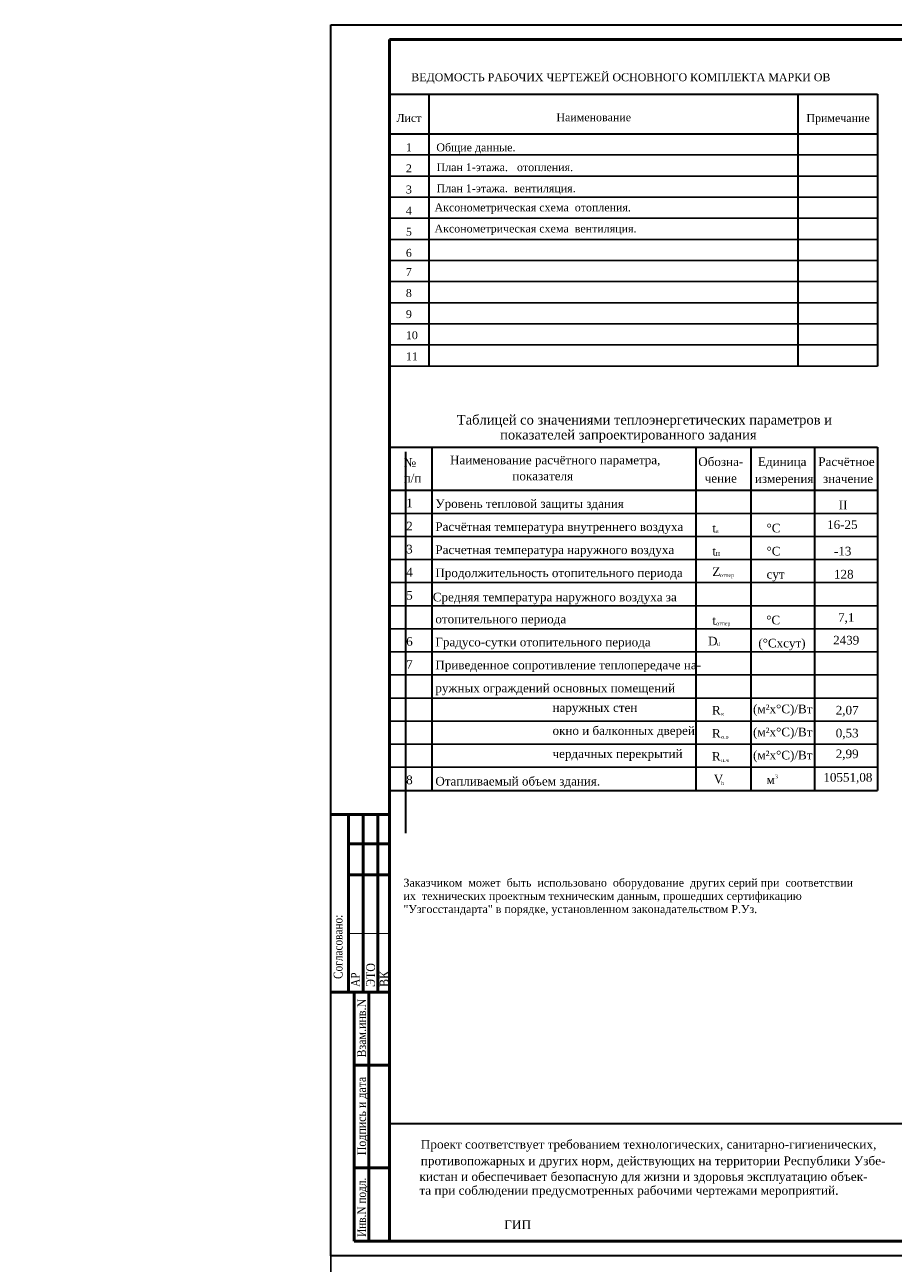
# Model space of a CAD drawing. Extents: x 4114239 to 5838486, y 780458 to 1383318.
# Tile 225 of 231: x 4513160 to 4542786, y 1341066 to 1383318. Entities that reach past the tile are written whole.
import ezdxf

# ---------------------------------------------------------------- set-up
doc = ezdxf.new("R2010")
doc.units = 0
doc.header["$MEASUREMENT"] = 0
doc.layers.add('7', color=7, linetype='Continuous')
doc.layers.add('Текст', color=250, linetype='Continuous')
for name, color, linetype, lineweight in [('Farmat', 7, 'Continuous', 30), ('text', 250, 'Continuous', 40), ('ОКНА', 142, 'Continuous', 35), ('Основные', 160, 'Continuous', 40), ('ПЛАН', 250, 'Continuous', 30), ('ТАБЛ', 7, 'Continuous', 35)]:
    doc.layers.add(name, color=color, linetype=linetype, lineweight=lineweight)
doc.layers.add('Text1', color=7, linetype='Continuous', lineweight=30, true_color=0x2216ca)
doc.styles.add('seviyorum', font='times.ttf')
doc.styles.add('TIMES', font='times.ttf', dxfattribs={"height": 3})
doc.styles.add('TIMES NEW', font='times.ttf')
doc.styles.add('Times New Roman', font='times.ttf', dxfattribs={"height": 300})
doc.styles.add('ГОСТ 250', font='isocpeui.ttf', dxfattribs={"height": 300})

msp = doc.modelspace()

# ---------------------------------------------------------------- linework, layer by layer
at = {"color": 0, "lineweight": 30}
for p, q in [((4525599.0499, 1380945.6481), (4542249.0499, 1380945.6481)), ((4526949.0499, 1380945.6481), (4526949.0499, 1371675.6481)), ((4539530.1674, 1380945.6481), (4539530.1674, 1371675.6481)), ((4542249.0499, 1380945.6481), (4542249.0499, 1371675.6481)), ((4525599.0499, 1379595.6481), (4542249.0499, 1379595.6481))]:
    msp.add_line(p, q, dxfattribs=at)
at = {"color": 0, "lineweight": 25}
for p, q in [((4525599.0499, 1378875.6481), (4542249.0499, 1378875.6481)), ((4525599.0499, 1378155.6481), (4542249.0499, 1378155.6481)), ((4525599.0499, 1377435.6481), (4542249.0499, 1377435.6481)), ((4525599.0499, 1376715.6481), (4542249.0499, 1376715.6481)), ((4525599.0499, 1375995.6481), (4542249.0499, 1375995.6481)), ((4525599.0499, 1375275.6481), (4542249.0499, 1375275.6481)), ((4525599.0499, 1374555.6481), (4542249.0499, 1374555.6481)), ((4525599.0499, 1373835.6481), (4542249.0499, 1373835.6481)), ((4525599.0499, 1373115.6481), (4542249.0499, 1373115.6481)), ((4525599.0499, 1372395.6481), (4542249.0499, 1372395.6481)), ((4525599.0499, 1371675.6481), (4542249.0499, 1371675.6481))]:
    msp.add_line(p, q, dxfattribs=at)
at = {"color": 0, "lineweight": 30, "ltscale": 40}
for p, q in [((4525586.3376, 1368911.3161), (4542249.0499, 1368911.3161)), ((4526150.7722, 1368749.9583), (4526150.7722, 1355737.3083)), ((4527051.2973, 1368911.3161), (4527051.2973, 1357199.9311)), ((4536050.6917, 1368911.3161), (4536050.6917, 1357199.9311)), ((4537926.0667, 1368911.3161), (4537926.0667, 1357199.9311)), ((4540098.4417, 1368911.3161), (4540098.4417, 1357199.9311)), ((4542249.0499, 1368911.3161), (4542249.0499, 1357199.9311)), ((4525586.3376, 1367435.0911), (4542249.0499, 1367435.0911)), ((4525586.3376, 1357199.9311), (4542249.0499, 1357199.9311))]:
    msp.add_line(p, q, dxfattribs=at)
at = {"color": 0, "lineweight": 25, "ltscale": 100}
for p, q in [((4525586.3376, 1366647.7711), (4542249.0499, 1366647.7711)), ((4525586.3376, 1365860.4511), (4542249.0499, 1365860.4511)), ((4525586.3376, 1365073.1311), (4542249.0499, 1365073.1311)), ((4525586.3376, 1364285.8111), (4542249.0499, 1364285.8111)), ((4525586.3376, 1363498.4911), (4542249.0499, 1363498.4911)), ((4525586.3376, 1362711.1711), (4542249.0499, 1362711.1711)), ((4525586.3376, 1361923.8511), (4542249.0499, 1361923.8511)), ((4525586.3376, 1361136.5311), (4542249.0499, 1361136.5311)), ((4525586.3376, 1361136.5311), (4542249.0499, 1361136.5311)), ((4525586.3376, 1360349.2111), (4542249.0499, 1360349.2111)), ((4525586.3376, 1359561.8911), (4542249.0499, 1359561.8911)), ((4525586.3376, 1358774.5711), (4542249.0499, 1358774.5711)), ((4525586.3376, 1357987.2511), (4542249.0499, 1357987.2511))]:
    msp.add_line(p, q, dxfattribs=at)
at = {"color": 0, "lineweight": 40, "const_width": 35}
msp.add_lwpolyline([(4524200.0769, 1352318.2963), (4525582.6197, 1352318.2963)], dxfattribs=at)
at = {"layer": '7', "ltscale": 0.001}
msp.add_lwpolyline([(4523599.0499, 1341318.2963), (4582999.0499, 1341318.2963), (4582999.0499, 1299318.2963), (4523599.0499, 1299318.2963)], close=True, dxfattribs=at)
at = {"layer": 'Farmat', "color": 0, "linetype": 'ByBlock', "lineweight": 30}
msp.add_line((4544099.0499, 1345818.2963), (4525599.0499, 1345818.2963), dxfattribs=at)
at = {"layer": 'ОКНА', "color": 0, "lineweight": 50}
for p, q in [((4523599.0499, 1356378.2963), (4525599.0499, 1356378.2963)), ((4524200.0769, 1356378.2963), (4524200.0769, 1350318.2963)), ((4524700.0769, 1356378.2963), (4524700.0769, 1350318.2963)), ((4525200.0769, 1356378.2963), (4525200.0769, 1350318.2963)), ((4523599.0499, 1350318.2963), (4525599.0499, 1350318.2963)), ((4524399.0499, 1341818.2963), (4524399.0499, 1350318.2963)), ((4524399.0499, 1350318.2963), (4525599.0499, 1350318.2963)), ((4524899.0499, 1350318.2963), (4524899.0499, 1341818.2963)), ((4524399.0499, 1347818.2963), (4525599.0499, 1347818.2963)), ((4524399.0499, 1344318.2963), (4525599.0499, 1344318.2963)), ((4524399.0499, 1341818.2963), (4525599.0499, 1341818.2963))]:
    msp.add_line(p, q, dxfattribs=at)
at = {"layer": 'ОКНА', "color": 0, "lineweight": 50, "const_width": 35}
msp.add_lwpolyline([(4523599.0499, 1356378.2963), (4525599.0499, 1356378.2963)], dxfattribs=at)
at = {"layer": 'ОКНА', "color": 0, "lineweight": 50}
for points in [[(4524200.0769, 1355378.2963), (4525582.6197, 1355378.2963)], [(4524200.0769, 1354318.2963), (4525582.6197, 1354318.2963)]]:
    msp.add_lwpolyline(points, dxfattribs=at)
at = {"layer": 'ПЛАН', "color": 0}
msp.add_lwpolyline([(4523599.0499, 1383318.2963), (4582999.0499, 1383318.2963), (4582999.0499, 1341318.2963), (4523599.0499, 1341318.2963)], close=True, dxfattribs=at)
at = {"layer": 'ПЛАН', "color": 0, "lineweight": 50}
msp.add_lwpolyline([(4525599.0499, 1382818.2963), (4582499.0499, 1382818.2963), (4582499.0499, 1341818.2963), (4525599.0499, 1341818.2963)], close=True, dxfattribs=at)

# ---------------------------------------------------------------- texts
at = {"color": 0, "lineweight": 30, "style": 'TIMES'}
for s, p in [('ВЕДОМОСТЬ РАБОЧИХ ЧЕРТЕЖЕЙ ОСНОВНОГО КОМПЛЕКТА МАРКИ ОВ', (4526343.5464, 1381392.9564)), ('Лист', (4525838.1998, 1380005.1239)), ('Наименование', (4531295.6881, 1380027.3524)), ('Примечание', (4539824.2442, 1380000.0978)), ('1', (4526160.7266, 1379003.3253)), ('2', (4526160.7266, 1378283.3253)), ('План 1-этажа.   отопления. ', (4527205.9281, 1378325.1029)), ('3', (4526160.7266, 1377563.3253)), ('План 1-этажа.  вентиляция. ', (4527205.9281, 1377605.1029)), ('4', (4526160.7266, 1376843.3253)), ('5', (4526160.7266, 1376123.3253)), ('6', (4526160.7266, 1375403.3253)), ('7', (4526160.7266, 1374751.5003)), ('8', (4526160.7266, 1374031.5003)), ('9', (4526160.7266, 1373311.5003)), ('10', (4526160.7266, 1372591.5003)), ('11', (4526160.7266, 1371871.5003))]:
    msp.add_text(s, height=270, dxfattribs=at).set_placement(p)
at = {"color": 0, "lineweight": 30, "style": 'seviyorum'}
for s, width, p in [('Согласовано:', 0.85, (4523997.602, 1350764.607)), ('АР', 0.85, (4524587.4146, 1350494.3178)), ('ЭТО', 0.9, (4525108.1931, 1350494.3178)), ('ВК', 0.9, (4525566.506, 1350494.3178))]:
    msp.add_text(s, height=300, rotation=90, dxfattribs=dict(at, width=width)).set_placement(p)
at = {"color": 0, "insert": (4527199.597, 1379270.2527), "char_height": 270, "width": 5974.7504, "attachment_point": 1, "style": 'TIMES'}
msp.add_mtext('Общие данные.', dxfattribs=at)
at = {"layer": 'text', "color": 0}
for s, height, style, p in [('Наименование расчётного параметра, ', 295.245, 'TIMES', (4527667.0879, 1368321.7779)), ('Обозна-', 295.245, 'TIMES', (4536135.4137, 1368263.7454)), ('Единица ', 295.245, 'TIMES', (4538173.1878, 1368263.7454)), ('Расчётное', 295.245, 'TIMES', (4540231.3312, 1368263.7454)), ('№', 295.245, 'TIMES', (4526086.2858, 1368240.1258)), ('п/п', 295.245, 'TIMES', (4526086.2858, 1367704.7482)), (' показателя', 295.245, 'TIMES', (4529683.0715, 1367776.7563)), ('чение', 295.245, 'TIMES', (4536355.3777, 1367699.8275)), ('измерения', 295.245, 'TIMES', (4538065.5019, 1367687.0335)), ('значение', 295.245, 'TIMES', (4540389.7793, 1367687.0335)), ('1', 295.245, 'TIMES', (4526170.9227, 1366856.4109)), ('Уровень тепловой защиты здания ', 295.245, 'TIMES', (4527166.8825, 1366834.7596)), ('II', 295.245, 'TIMES', (4540925.5125, 1366787.5204)), ('2', 295.245, 'TIMES', (4526170.9227, 1366069.0909)), ('Расчётная температура внутреннего воздуха', 295.245, 'TIMES', (4527166.8825, 1366047.4396)), ('t', 295.245, 'TIMES', (4536616.2414, 1366000.2004)), ('в', 131.22, 'TIMES', (4536733.1122, 1365982.4574)), ('%%DС', 295.245, 'TIMES', (4538465.1375, 1366000.2004)), ('16-25', 295.245, 'TIMES', (4540529.5125, 1366117.2004)), ('3', 295.245, 'TIMES', (4526170.9227, 1365281.7709)), ('Расчетная температура наружного воздуха', 295.245, 'TIMES', (4527166.8825, 1365260.1196)), ('t', 295.245, 'TIMES', (4536616.2414, 1365212.8804)), ('H', 131.22, 'TIMES', (4536733.1122, 1365195.1374)), ('%%DС', 295.245, 'TIMES', (4538465.1375, 1365212.8804)), ('-13', 295.245, 'TIMES', (4540764.9338, 1365212.8804)), ('4', 295.245, 'TIMES', (4526170.9227, 1364494.4509)), ('Продолжительность отопительного периода ', 295.245, 'TIMES', (4527166.8825, 1364472.7996)), ('Z', 295.245, 'TIMES', (4536616.2414, 1364516.0686)), ('отпер', 131.22, 'TIMES', (4536872.2603, 1364474.8546)), ('сут', 295.245, 'TIMES', (4538465.1375, 1364425.5604)), ('128', 295.245, 'TIMES', (4540764.9338, 1364425.5604)), ('5', 295.245, 'TIMES', (4526170.9227, 1363707.1309)), ('Средняя температура наружного воздуха за ', 295.245, 'TIMES', (4527078.309, 1363646.1136)), ('отопительного периода ', 295.245, 'TIMES', (4527166.8825, 1362898.1596)), ('t', 295.245, 'TIMES', (4536616.2414, 1362850.9204)), ('%%DС', 295.245, 'TIMES', (4538454.3118, 1362862.7302)), ('7,1', 295.245, 'TIMES', (4540903.8013, 1362948.9213)), ('отпер', 131.22, 'TIMES', (4536747.1448, 1362824.2135)), ('6', 295.245, 'TIMES', (4526170.9227, 1362132.4909)), ('Градусо-сутки отопительного периода ', 295.245, 'TIMES', (4527166.8825, 1362110.8396)), ('D', 295.245, 'TIMES', (4536468.4739, 1362143.9717)), ('d', 131.22, 'TIMES', (4536766.9424, 1362126.2287)), ('(%%DСxсут)', 295.245, 'TIMES', (4538184.4117, 1362075.4102)), ('2439', 295.245, 'TIMES', (4540735.0923, 1362175.8511)), ('7', 295.245, 'TIMES', (4526170.9227, 1361345.1709)), ('Приведенное сопротивление теплопередаче на-', 295.245, 'TIMES', (4527166.8825, 1361329.7397)), ('ружных ограждений основных помещений', 295.245, 'TIMES', (4527166.8825, 1360542.4197)), ('наружных стен ', 295.245, 'TIMES', (4531163.8924, 1359876.3095)), ('(м²х%%DС)/Вт', 295.245, 'TIMES', (4538002.3742, 1359829.0703)), ('R', 295.245, 'TIMES', (4536603.4739, 1359782.0117)), ('к', 131.22, 'TIMES', (4536917.5208, 1359744.4522)), ('2,07', 295.245, 'TIMES', (4540824.8406, 1359786.6884)), ('окно и балконных дверей ', 295.245, 'TIMES', (4531163.8924, 1359088.9895)), ('R', 295.245, 'TIMES', (4536603.4739, 1358994.6917)), ('(м²х%%DС)/Вт', 295.245, 'TIMES', (4538002.3742, 1359041.7503)), ('0,53', 295.245, 'TIMES', (4540824.8406, 1359006.1004)), ('о.о', 131.22, 'TIMES', (4536917.5208, 1358957.1322)), ('чердачных перекрытий ', 295.245, 'TIMES', (4531163.8924, 1358301.6695)), ('R', 295.245, 'TIMES', (4536603.4739, 1358207.3717)), ('(м²х%%DС)/Вт', 295.245, 'TIMES', (4538002.3742, 1358254.4303)), ('2,99', 295.245, 'TIMES', (4540824.8406, 1358297.5124)), ('п.ч', 131.22, 'TIMES', (4536917.5208, 1358169.8122)), ('8 ', 295.245, 'TIMES', (4526170.9227, 1357408.5709)), ('Отапливаемый объем здания.', 295.245, 'TIMES', (4527166.8825, 1357363.606)), ('V', 295.245, 'TIMES', (4536663.6662, 1357438.0012)), ('м', 295.245, 'TIMES', (4538465.1375, 1357414.7111)), ('3', 131.22, 'TIMES', (4538751.1374, 1357605.2268)), ('10551,08', 295.245, 'TIMES', (4540403.1291, 1357496.1176)), ('h', 131.22, 'TIMES', (4536917.5208, 1357382.4922)), ('Проект соответствует требованием технологических, санитарно-гигиенических,', 300, 'seviyorum', (4526667.9241, 1344973.5256)), ('противопожарных и других норм, действующих на территории Республики Узбе-', 300, 'seviyorum', (4526667.9241, 1344411.9178)), ('кистан и обеспечивает безопасную для жизни и здоровья эксплуатацию объек-', 300, 'seviyorum', (4526622.9547, 1343872.7744)), ('та при соблюдении предусмотренных рабочими чертежами мероприятий.', 300, 'seviyorum', (4526622.9547, 1343401.0239)), ('ГИП', 300, 'TIMES NEW', (4529515.7096, 1342229.9652))]:
    msp.add_text(s, height=height, dxfattribs=dict(at, style=style)).set_placement(p)
at = {"layer": 'Text1', "color": 0, "style": 'seviyorum'}
for s, p in [('Аксонометрическая схема  отопления. ', (4527137.8403, 1376951.9224)), ('Аксонометрическая схема  вентиляция. ', (4527137.8403, 1376231.9224))]:
    msp.add_text(s, height=270, dxfattribs=at).set_placement(p)
at = {"layer": 'Основные', "color": 0, "char_height": 351, "attachment_point": 1, "style": 'ГОСТ 250'}
for s, insert, width in [('\\pi1037;                                                                 бассейна и не разрушает конструкции бассейна. Если значение pH слишком высокое (больше 8.0), то эффективность дезинфекции снижается, вода может помутнеть, а также возможно отложение осадка.\\P\\pi0;Если уровень pH слишком низкий (меньше 7.0), то вода будет вызывать раздражение слизистых и кожи у посетителей, а материалы бассейна могут подвергаться коррозии.\\P\\pi1037;Во избежание резких скачков уровня pH при добавлении различных химикатов необходимо поддерживать достаточный уровень общей щелочности воды. Этот параметр складывается из растворенных карбонатов, бикарбонатов и гидроксидов, и его рекомендуемое значение составляет порядка 100-120 мг/л . Эти вещества действуют в качестве буфера, предотвращая резкое изменение pH при добавлении кислот или щелочей.\\P\\pi0;Для корректировки уровня pH используются следующие реагенты:\\P \\P\\P ', (4350412.7988, 1380726.1656), 16962.4), ('\\pi1037;^IДля увеличения pH\\P\\pi0; - Карбонат натрия (Na2CO3) или стиральная сода, так называемый pH-Плюс. Это соединение характеризуется значением pH 10, его введение также повышает общую щелочность воды.\\P \\P \\P\\P ', (4350225.9939, 1371295.1783), 16962.4), ('\\pi1477,t1.755e+004; - Гидроксид натрия (NaOH) или каустическая сода. Это соединение обладает сильными основными свойствами (pH порядка 14) и требует специальных мер предосторожности при обращении. Добавление гидроксида также приводит к увеличению щелочности.\\P ^IДля понижения уровня pH\\P - Гидросульфат натрия (NaHSO4), бисульфат натрия или сухая кислота, так называемый pH-минус. Это соединение выпускается в виде кристаллического порошка или гранул. Раствор этого соединения имеет pH 1. Обычно гидросульфат сначала растворяют в пластиковом контейнере, а потом добавляют в разные части в бассейн. При его использовании в воде увеличивается содержание сульфата.\\P - Гидрохлористая (соляная) кислота (HСl) является одним из самых дешевых реагентов. Однако, при обращении с ней требуется соблюдать меры предосторожности, поскольку концентрированный раствор (порядка 32%) кислоты химически высокоактивен. Рекомендуется разбавлять концентрат в пластиковой посуде перед добавлением в бассейн.\\P{\\fISOCTEUR|b0|i0|c204|p49;Внимание\\fISOCTEUR|b0|i0|c0|p49;! \\fISOCTEUR|b0|i0|c204|p49;Всегда\\fISOCTEUR|b0|i0|c0|p49; \\fISOCTEUR|b0|i0|c204|p49;добавляйте\\fISOCTEUR|b0|i0|c0|p49; \\fISOCTEUR|b0|i0|c204|p49;кислоту\\fISOCTEUR|b0|i0|c0|p49; \\fISOCTEUR|b0|i0|c204|p49;к\\fISOCTEUR|b0|i0|c0|p49; \\fISOCTEUR|b0|i0|c204|p49;воде\\fISOCTEUR|b0|i0|c0|p49;, \\fISOCTEUR|b0|i0|c204|p49;а\\fISOCTEUR|b0|i0|c0|p49; \\fISOCTEUR|b0|i0|c204|p49;не\\fISOCTEUR|b0|i0|c0|p49; \\fISOCTEUR|b0|i0|c204|p49;наоборот\\fISOCTEUR|b0|i1|c0|p49;.\\fISOCTEUR|b1|i1|c0|p49;\\P}Дезинфекция воды в бассейне пролонгированным хлор содержащим реагентом означает:\\P - устранение потенциально опасных бактерий\\P - предотвращение развития водорослей\\P - обеспечение того, что вода нетоксична и не вызывает раздражения кожи и слизистых оболочек.\\P - предотвращение образования нежелательного запаха или вкуса воды.\\PДезинфекция делает воду приятной и безопасной для купающихся.\\PДезинфекция связана с разрушением микроорганизмов: вирусов, бактерий, водорослей, грибков и плесени. Все они присутствуют в большом количестве в окружающей среде. В случае бассейновой воды дезинфекция в основном направлена на борьбу с бактериями и водорослями. Вода в бассейнах является идеальной средой для передачи бактерий от одного человека к другому. Добавление дезинфицирующих агентов в бассейн приводит к быстрой гибели бактерий, что снижает риск заражения. ', (4350103.1799, 1368967.7004), 17011.8)]:
    msp.add_mtext(s, dxfattribs=dict(at, insert=insert, width=width))
at = {"layer": 'Основные', "color": 0, "ltscale": 100, "char_height": 270, "width": 19998.194193, "attachment_point": 1, "style": 'ГОСТ 250'}
for s, insert in [('\\pi4483.7;{\\W0.95;План на отметке+3,300 с привязкой оборудования и аксессуаров}', (4308049.2878, 1375967.7534)), ('\\pi5669.4;{\\W0.95;План на отметке ±0.000 с привязкой оборудования}', (4306903.9909, 1375209.1217)), ('\\pi3887;{\\C7;План и узлы с закладными в чаше бассейна и комп. рез. на 1 этапе}', (4308646.4474, 1374428.2988)), ('\\pi2599.7;План насосно-фильтрационной станции с обвязкой оборудования. Вид по "а", "б".', (4309880.9503, 1373603.9197)), ('\\pi3565.3;Монтажная схема по обвязке чаши и насосно-фильтрационной станции', (4308889.2613, 1372803.7624)), ('\\pi4264.3;Монтажная схема по обвязке насосно-фильтрационной станции', (4308186.3015, 1372007.5784)), ('\\pi2964.1;План насосно-фильтрационной станции с деталировкой обвязки оборудования  ', (4309457.2346, 1370386.8211)), ('\\pi3306.7;План на отм. 3,300. Стройзадание по глубинам и разметке чаши бассейна ', (4309151.3713, 1367184.7307)), ('\\pi3213.7;План на отм. 3,300. Стройзадание по отверстиям, приямкам чаши бассейна ', (4309217.0494, 1366399.6863))]:
    msp.add_mtext(s, dxfattribs=dict(at, insert=insert))
at = {"layer": 'ТАБЛ', "color": 0, "linetype": 'Continuous', "ltscale": 100, "insert": (4526078.4675, 1354183.7231), "char_height": 270, "attachment_point": 1, "style": 'Times New Roman'}
msp.add_mtext_dynamic_manual_height_columns('Заказчиком  может  быть  использовано  оборудование  других серий при  соответствии  их  технических проектным техническим данным, прошедших сертификацию "Узгосстандарта" в порядке, установленном законадательством Р.Уз.               ', width=15771.639178, gutter_width=13.5, heights=[0], dxfattribs=at)
at = {"layer": 'Текст', "color": 0, "lineweight": 25, "style": 'seviyorum'}
for s, p in [('Таблицей со значениями теплоэнергетических параметров и ', (4527897.3298, 1369679.2724)), (' показателей запроектированного задания ', (4529252.3004, 1369169.3501))]:
    msp.add_text(s, height=328.05, dxfattribs=at).set_placement(p)
for s, width, p in [('Взам.инв.N', 0.9, (4524799.0499, 1348085.5015)), ('Подпись и дата', 0.9, (4524799.0499, 1344748.9352)), ('Инв.N подл.', 0.85, (4524799.0499, 1341962.7964))]:
    msp.add_text(s, height=300, rotation=90, dxfattribs=dict(at, width=width)).set_placement(p)

doc.saveas('drawing.dxf')
